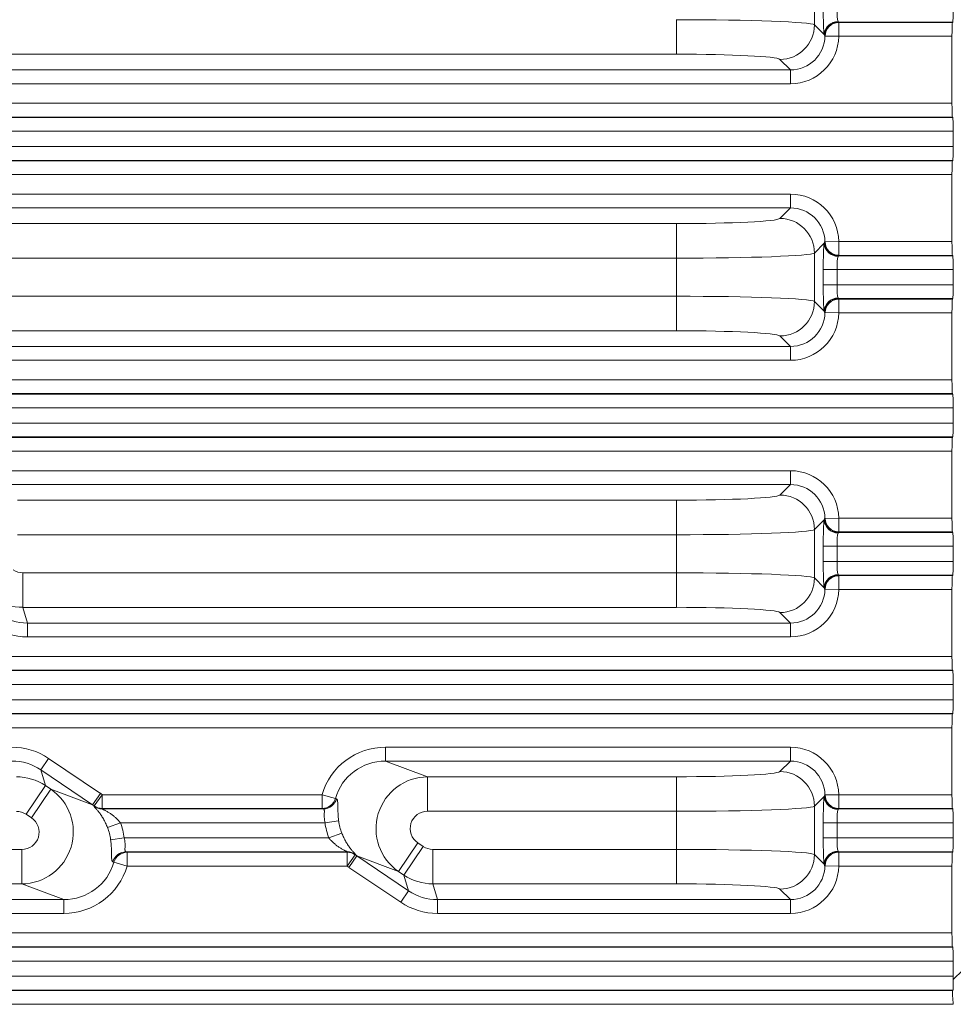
# Model space of a CAD drawing. Header units: millimetres. Extents: x 990 to 1809, y 0 to 562.
# Tile 81 of 256: x 1337 to 1351, y 298 to 312. Entities that reach past the tile are written whole.
import ezdxf

# ---------------------------------------------------------------- set-up
doc = ezdxf.new("R2010")
doc.units = ezdxf.units.MM
doc.layers.add('1', color=7, linetype='Continuous', true_color=0xffffff)

msp = doc.modelspace()

# ---------------------------------------------------------------- linework, layer by layer
at = {"layer": '1', "color": 7, "linetype": 'Continuous', "lineweight": 18}
for p, q in [((1348.758, 312.988), (1348.758, 312.288)), ((1346.761, 311.863), (1346.761, 312.363)), ((1349.104, 312.328), (1349.11, 312.322)), ((1350.757, 312.328), (1349.104, 312.328)), ((1349.11, 312.122), (1349.11, 312.322)), ((1349.11, 312.322), (1350.753, 312.322)), ((1350.757, 312.328), (1350.753, 312.322)), ((1348.758, 312.288), (1348.899, 312.147)), ((1348.91, 312.126), (1348.904, 312.132)), ((1349.11, 312.122), (1348.91, 312.126)), ((1350.746, 312.122), (1349.11, 312.122)), ((1350.746, 312.122), (1350.746, 311.154)), ((1346.761, 311.863), (1325.458, 311.863)), ((1348.411, 311.636), (1348.258, 311.789)), ((1325.525, 311.636), (1348.411, 311.636)), ((1348.411, 311.436), (1348.411, 311.636)), ((1348.411, 311.436), (1325.525, 311.436)), ((1217.095, 311.154), (1350.746, 311.154)), ((1217.084, 310.948), (1350.757, 310.948)), ((1350.753, 310.954), (1217.088, 310.954)), ((1350.757, 310.948), (1350.753, 310.954)), ((1350.763, 310.748), (1217.078, 310.748)), ((1350.763, 310.528), (1350.763, 310.748)), ((1217.078, 310.528), (1350.763, 310.528)), ((1350.757, 310.328), (1217.084, 310.328)), ((1217.088, 310.322), (1350.753, 310.322)), ((1350.757, 310.328), (1350.753, 310.322)), ((1350.746, 310.122), (1217.095, 310.122)), ((1350.746, 310.122), (1350.746, 309.154)), ((1330.702, 309.84), (1348.411, 309.84)), ((1348.411, 309.84), (1348.411, 309.64)), ((1348.411, 309.64), (1330.702, 309.64)), ((1348.258, 309.487), (1348.411, 309.64)), ((1331.309, 309.413), (1346.761, 309.413)), ((1346.761, 309.413), (1346.761, 308.914)), ((1348.899, 309.129), (1348.758, 308.988)), ((1348.904, 309.144), (1348.91, 309.15)), ((1349.11, 309.154), (1348.91, 309.15)), ((1349.11, 309.154), (1350.746, 309.154)), ((1349.11, 309.154), (1349.11, 308.954)), ((1346.761, 308.914), (1331.309, 308.914)), ((1346.761, 308.363), (1346.761, 308.914)), ((1348.758, 308.988), (1348.758, 308.288)), ((1349.11, 308.954), (1349.104, 308.948)), ((1349.104, 308.948), (1350.757, 308.948)), ((1350.753, 308.954), (1349.11, 308.954)), ((1350.757, 308.948), (1350.753, 308.954)), ((1349.084, 308.748), (1348.884, 308.748)), ((1348.884, 308.528), (1348.884, 308.748)), ((1350.763, 308.748), (1349.084, 308.748)), ((1349.084, 308.748), (1349.084, 308.528)), ((1350.763, 308.528), (1350.763, 308.748)), ((1349.084, 308.528), (1348.884, 308.528)), ((1349.084, 308.528), (1350.763, 308.528)), ((1331.386, 308.363), (1346.761, 308.363)), ((1346.761, 307.863), (1346.761, 308.363)), ((1349.104, 308.328), (1349.11, 308.322)), ((1350.757, 308.328), (1349.104, 308.328)), ((1349.11, 308.122), (1349.11, 308.322)), ((1349.11, 308.322), (1350.753, 308.322)), ((1350.757, 308.328), (1350.753, 308.322)), ((1348.758, 308.288), (1348.899, 308.147)), ((1348.91, 308.126), (1348.904, 308.132)), ((1349.11, 308.122), (1348.91, 308.126)), ((1350.746, 308.122), (1349.11, 308.122)), ((1350.746, 308.122), (1350.746, 307.154)), ((1346.761, 307.863), (1331.386, 307.863)), ((1348.411, 307.636), (1348.258, 307.789)), ((1331.452, 307.636), (1348.411, 307.636)), ((1348.411, 307.436), (1348.411, 307.636)), ((1348.411, 307.436), (1331.452, 307.436)), ((1217.095, 307.154), (1350.746, 307.154)), ((1217.084, 306.948), (1350.757, 306.948)), ((1350.753, 306.954), (1217.088, 306.954)), ((1350.757, 306.948), (1350.753, 306.954)), ((1350.763, 306.748), (1217.078, 306.748)), ((1350.763, 306.528), (1350.763, 306.748)), ((1217.078, 306.528), (1350.763, 306.528)), ((1350.757, 306.328), (1217.084, 306.328)), ((1217.088, 306.322), (1350.753, 306.322)), ((1350.757, 306.328), (1350.753, 306.322)), ((1350.746, 306.122), (1217.095, 306.122)), ((1350.746, 306.122), (1350.746, 305.154)), ((1336.629, 305.84), (1348.411, 305.84)), ((1348.411, 305.84), (1348.411, 305.64)), ((1348.411, 305.64), (1336.629, 305.64)), ((1348.258, 305.487), (1348.411, 305.64)), ((1337.236, 305.413), (1346.761, 305.413)), ((1346.761, 305.413), (1346.761, 304.914)), ((1348.899, 305.129), (1348.758, 304.988)), ((1348.904, 305.144), (1348.91, 305.15)), ((1349.11, 305.154), (1348.91, 305.15)), ((1349.11, 305.154), (1350.746, 305.154)), ((1349.11, 305.154), (1349.11, 304.954)), ((1346.761, 304.914), (1337.236, 304.914)), ((1346.761, 304.363), (1346.761, 304.914)), ((1348.758, 304.988), (1348.758, 304.288)), ((1349.11, 304.954), (1349.104, 304.948)), ((1349.104, 304.948), (1350.757, 304.948)), ((1350.753, 304.954), (1349.11, 304.954)), ((1350.757, 304.948), (1350.753, 304.954)), ((1349.084, 304.748), (1348.884, 304.748)), ((1348.884, 304.528), (1348.884, 304.748)), ((1350.763, 304.748), (1349.084, 304.748)), ((1349.084, 304.748), (1349.084, 304.528)), ((1350.763, 304.528), (1350.763, 304.748)), ((1349.084, 304.528), (1348.884, 304.528)), ((1349.084, 304.528), (1350.763, 304.528)), ((1337.313, 303.863), (1337.313, 304.363)), ((1337.313, 304.363), (1346.761, 304.363)), ((1346.761, 303.863), (1346.761, 304.363)), ((1349.104, 304.328), (1349.11, 304.322)), ((1350.757, 304.328), (1349.104, 304.328)), ((1349.11, 304.122), (1349.11, 304.322)), ((1349.11, 304.322), (1350.753, 304.322)), ((1350.757, 304.328), (1350.753, 304.322)), ((1348.758, 304.288), (1348.899, 304.147)), ((1348.91, 304.126), (1348.904, 304.132)), ((1349.11, 304.122), (1348.91, 304.126)), ((1350.746, 304.122), (1349.11, 304.122)), ((1350.746, 304.122), (1350.746, 303.154)), ((1337.313, 303.863), (1337.379, 303.636)), ((1346.761, 303.863), (1337.313, 303.863)), ((1348.411, 303.636), (1348.258, 303.789)), ((1337.379, 303.436), (1337.379, 303.636)), ((1337.379, 303.636), (1348.411, 303.636)), ((1348.411, 303.436), (1348.411, 303.636)), ((1348.411, 303.436), (1337.379, 303.436)), ((1255.534, 303.154), (1350.746, 303.154)), ((1255.523, 302.948), (1350.757, 302.948)), ((1350.753, 302.954), (1255.527, 302.954)), ((1350.757, 302.948), (1350.753, 302.954)), ((1350.763, 302.748), (1255.516, 302.748)), ((1350.763, 302.528), (1350.763, 302.748)), ((1255.516, 302.528), (1350.763, 302.528)), ((1350.757, 302.328), (1255.523, 302.328)), ((1350.757, 302.328), (1350.753, 302.322)), ((1255.527, 302.322), (1350.753, 302.322)), ((1350.746, 302.122), (1255.534, 302.122)), ((1350.746, 302.122), (1350.746, 301.154)), ((1342.556, 301.84), (1348.411, 301.84)), ((1342.556, 301.84), (1342.556, 301.64)), ((1348.411, 301.84), (1348.411, 301.64)), ((1337.684, 301.677), (1337.572, 301.512)), ((1337.684, 301.677), (1338.432, 301.173)), ((1348.411, 301.64), (1342.556, 301.64)), ((1342.556, 301.64), (1343.164, 301.413)), ((1348.258, 301.487), (1348.411, 301.64)), ((1338.32, 301.007), (1337.572, 301.512)), ((1337.572, 301.512), (1337.638, 301.285)), ((1343.164, 301.413), (1343.164, 300.914)), ((1343.164, 301.413), (1346.761, 301.413)), ((1346.761, 301.413), (1346.761, 300.914)), ((1337.638, 301.285), (1337.359, 300.871)), ((1337.714, 301.234), (1337.435, 300.82)), ((1337.638, 301.285), (1337.714, 301.234)), ((1337.714, 301.234), (1338.32, 301.007)), ((1338.432, 301.173), (1338.32, 301.007)), ((1338.459, 301.154), (1338.341, 300.992)), ((1338.459, 301.154), (1341.64, 301.154)), ((1338.459, 301.154), (1338.459, 300.954)), ((1341.83, 301.1), (1341.64, 301.154)), ((1341.64, 301.154), (1341.64, 300.954)), ((1341.83, 301.1), (1341.847, 301.093)), ((1348.899, 301.129), (1348.758, 300.988)), ((1348.904, 301.144), (1348.91, 301.15)), ((1349.11, 301.154), (1348.91, 301.15)), ((1349.11, 301.154), (1350.746, 301.154)), ((1349.11, 301.154), (1349.11, 300.954)), ((1341.64, 300.954), (1338.459, 300.954)), ((1338.459, 300.948), (1341.657, 300.948)), ((1341.657, 300.948), (1341.64, 300.954)), ((1346.761, 300.914), (1343.164, 300.914)), ((1346.761, 300.363), (1346.761, 300.914)), ((1348.758, 300.988), (1348.758, 300.288)), ((1349.11, 300.954), (1349.104, 300.948)), ((1349.104, 300.948), (1350.757, 300.948)), ((1350.753, 300.954), (1349.11, 300.954)), ((1350.757, 300.948), (1350.753, 300.954)), ((1337.435, 300.82), (1337.359, 300.871)), ((1341.878, 300.774), (1341.682, 300.748)), ((1338.722, 300.748), (1338.536, 300.677)), ((1341.682, 300.748), (1338.722, 300.748)), ((1349.084, 300.748), (1348.884, 300.748)), ((1348.884, 300.528), (1348.884, 300.748)), ((1350.763, 300.748), (1349.084, 300.748)), ((1349.084, 300.748), (1349.084, 300.528)), ((1350.763, 300.528), (1350.763, 300.748)), ((1338.778, 300.528), (1338.581, 300.502)), ((1338.778, 300.528), (1341.738, 300.528)), ((1341.923, 300.599), (1341.738, 300.528)), ((1349.084, 300.528), (1348.884, 300.528)), ((1349.084, 300.528), (1350.763, 300.528)), ((1230.545, 300.363), (1337.296, 300.363)), ((1337.296, 299.863), (1337.296, 300.363)), ((1342.745, 300.042), (1343.024, 300.457)), ((1342.821, 299.991), (1343.1, 300.405)), ((1343.024, 300.457), (1343.1, 300.405)), ((1343.24, 300.363), (1346.761, 300.363)), ((1343.24, 299.863), (1343.24, 300.363)), ((1346.761, 299.863), (1346.761, 300.363)), ((1338.802, 300.328), (1338.819, 300.322)), ((1342, 300.328), (1338.802, 300.328)), ((1338.819, 300.122), (1338.819, 300.322)), ((1338.819, 300.322), (1342.001, 300.322)), ((1342.001, 300.122), (1342.001, 300.322)), ((1342.118, 300.284), (1342.001, 300.122)), ((1342.139, 300.269), (1342.027, 300.103)), ((1342.139, 300.269), (1342.887, 299.765)), ((1342.745, 300.042), (1342.139, 300.269)), ((1348.758, 300.288), (1348.899, 300.147)), ((1349.104, 300.328), (1349.11, 300.322)), ((1350.757, 300.328), (1349.104, 300.328)), ((1349.11, 300.122), (1349.11, 300.322)), ((1349.11, 300.322), (1350.753, 300.322)), ((1350.757, 300.328), (1350.753, 300.322)), ((1338.629, 300.176), (1338.612, 300.183)), ((1338.819, 300.122), (1338.629, 300.176)), ((1342.001, 300.122), (1338.819, 300.122)), ((1342.775, 299.599), (1342.027, 300.103)), ((1348.91, 300.126), (1348.904, 300.132)), ((1349.11, 300.122), (1348.91, 300.126)), ((1350.746, 300.122), (1349.11, 300.122)), ((1350.746, 300.122), (1350.746, 299.154)), ((1342.821, 299.991), (1342.745, 300.042)), ((1342.887, 299.765), (1342.821, 299.991)), ((1337.296, 299.863), (1230.545, 299.863)), ((1337.903, 299.636), (1337.296, 299.863)), ((1342.887, 299.765), (1342.775, 299.599)), ((1343.24, 299.863), (1343.306, 299.636)), ((1346.761, 299.863), (1343.24, 299.863)), ((1348.411, 299.636), (1348.258, 299.789)), ((1255.527, 299.636), (1337.903, 299.636)), ((1337.903, 299.436), (1337.903, 299.636)), ((1343.306, 299.436), (1343.306, 299.636)), ((1343.306, 299.636), (1348.411, 299.636)), ((1348.411, 299.436), (1348.411, 299.636)), ((1337.903, 299.436), (1255.534, 299.436)), ((1348.411, 299.436), (1343.306, 299.436)), ((1255.534, 299.154), (1350.746, 299.154)), ((1255.523, 298.948), (1350.757, 298.948)), ((1350.753, 298.954), (1255.527, 298.954)), ((1350.757, 298.948), (1350.753, 298.954)), ((1350.763, 298.748), (1255.516, 298.748)), ((1350.763, 298.528), (1350.763, 298.748)), ((1255.516, 298.528), (1350.763, 298.528)), ((1350.763, 298.479), (1350.901, 298.616)), ((1350.76, 298.328), (1255.523, 298.328)), ((1255.527, 298.322), (1350.756, 298.322)), ((1350.765, 298.122), (1255.534, 298.122))]:
    msp.add_line(p, q, dxfattribs=at)
for centre, major_axis, ratio, start_param, end_param in [((1348.905, 312.528), (0, 0.4), 0.052408, 1.570796, 2.831738), ((1349.105, 312.528), (0, 0.2), 0.104816, 1.570796, 2.831738), ((1350.756, 312.528), (0, 0.2), 0.034921, 3.193953, 4.712389), ((1346.761, 312.284), (2, 0), 0.039306, 0.05236, 1.570796), ((1349.099, 312.147), (-0.197, -0.032), 0.951194, 4.557929, 6.112767), ((1349.104, 312.128), (-0.141, -0.141), 0.997265, 3.92836, 5.477577), ((1349.11, 312.122), (-0.141, -0.141), 0.997265, 3.92836, 5.477577), ((1350.753, 312.122), (0, 0.2), 0.034921, 0.05236, 1.570796), ((1348.258, 312.288), (-0.354, -0.354), 0.997265, 0.786768, 2.354825), ((1348.409, 312.137), (-0.355, 0.355), 0.99509, 2.357564, 3.90678), ((1348.409, 312.137), (-0.496, 0.496), 0.997265, 2.357564, 3.90678), ((1346.761, 311.785), (1.5, 0), 0.052408, 0.05236, 1.570796), ((1350.753, 311.154), (0, 0.2), 0.034921, 1.570796, 3.089233), ((1350.756, 310.748), (0, 0.2), 0.034921, 4.712389, 6.230825), ((1350.756, 310.528), (0, 0.2), 0.034921, 3.193953, 4.712389), ((1350.753, 310.122), (0, 0.2), 0.034921, 0.05236, 1.570796), ((1348.409, 309.139), (-0.496, -0.496), 0.997265, 2.376405, 3.925621), ((1348.409, 309.139), (0.355, 0.355), 0.99509, 5.517998, 7.067214), ((1346.761, 309.492), (1.5, 0), 0.052408, 4.712389, 6.230825), ((1348.258, 308.988), (-0.354, 0.354), 0.997265, 3.92836, 5.496418), ((1348.905, 308.748), (0, 0.4), 0.052408, 0.309854, 1.570796), ((1349.099, 309.129), (-0.197, 0.032), 0.951194, 0.170419, 1.725256), ((1349.104, 309.148), (-0.141, 0.141), 0.997265, 0.805609, 2.354825), ((1349.11, 309.154), (-0.141, 0.141), 0.997265, 0.805609, 2.354825), ((1350.753, 309.154), (0, 0.2), 0.034921, 1.570796, 3.089233), ((1346.761, 308.992), (2, 0), 0.039306, 4.712389, 6.230825), ((1349.105, 308.748), (0, 0.2), 0.104816, 0.309854, 1.570796), ((1350.756, 308.748), (0, 0.2), 0.034921, 4.712389, 6.230825), ((1348.905, 308.528), (0, 0.4), 0.052408, 1.570796, 2.831738), ((1349.105, 308.528), (0, 0.2), 0.104816, 1.570796, 2.831738), ((1350.756, 308.528), (0, 0.2), 0.034921, 3.193953, 4.712389), ((1346.761, 308.284), (2, 0), 0.039306, 0.05236, 1.570796), ((1349.099, 308.147), (-0.197, -0.032), 0.951194, 4.557929, 6.112767), ((1349.104, 308.128), (-0.141, -0.141), 0.997265, 3.92836, 5.477577), ((1349.11, 308.122), (-0.141, -0.141), 0.997265, 3.92836, 5.477577), ((1350.753, 308.122), (0, 0.2), 0.034921, 0.05236, 1.570796), ((1348.258, 308.288), (-0.354, -0.354), 0.997265, 0.786768, 2.354825), ((1348.409, 308.137), (-0.355, 0.355), 0.99509, 2.357564, 3.90678), ((1348.409, 308.137), (-0.496, 0.496), 0.997265, 2.357564, 3.90678), ((1346.761, 307.785), (1.5, 0), 0.052408, 0.05236, 1.570796), ((1350.753, 307.154), (0, 0.2), 0.034921, 1.570796, 3.089233), ((1350.756, 306.748), (0, 0.2), 0.034921, 4.712389, 6.230825), ((1350.756, 306.528), (0, 0.2), 0.034921, 3.193953, 4.712389), ((1350.753, 306.122), (0, 0.2), 0.034921, 0.05236, 1.570796), ((1348.409, 305.139), (-0.496, -0.496), 0.997265, 2.376405, 3.925621), ((1348.409, 305.139), (0.355, 0.355), 0.99509, 5.517998, 7.067214), ((1346.761, 305.492), (1.5, 0), 0.052408, 4.712389, 6.230825), ((1348.258, 304.988), (-0.354, 0.354), 0.997265, 3.92836, 5.496418), ((1348.905, 304.748), (0, 0.4), 0.052408, 0.309854, 1.570796), ((1349.099, 305.129), (-0.197, 0.032), 0.951194, 0.170419, 1.725256), ((1349.104, 305.148), (-0.141, 0.141), 0.997265, 0.805609, 2.354825), ((1349.11, 305.154), (-0.141, 0.141), 0.997265, 0.805609, 2.354825), ((1350.753, 305.154), (0, 0.2), 0.034921, 1.570796, 3.089233), ((1346.761, 304.992), (2, 0), 0.039306, 4.712389, 6.230825), ((1349.105, 304.748), (0, 0.2), 0.104816, 0.309854, 1.570796), ((1350.756, 304.748), (0, 0.2), 0.034921, 4.712389, 6.230825), ((1348.905, 304.528), (0, 0.4), 0.052408, 1.570796, 2.831738), ((1349.105, 304.528), (0, 0.2), 0.104816, 1.570796, 2.831738), ((1350.756, 304.528), (0, 0.2), 0.034921, 3.193953, 4.712389), ((1337.313, 304.613), (0.07, -0.24), 0.998514, 5.407425, 6.000736), ((1346.761, 304.284), (2, 0), 0.039306, 0.05236, 1.570796), ((1349.099, 304.147), (-0.197, -0.032), 0.951194, 4.557929, 6.112767), ((1349.104, 304.128), (-0.141, -0.141), 0.997265, 3.92836, 5.477577), ((1349.11, 304.122), (-0.141, -0.141), 0.997265, 3.92836, 5.477577), ((1350.753, 304.122), (0, 0.2), 0.034921, 0.05236, 1.570796), ((1348.258, 304.288), (-0.354, -0.354), 0.997265, 0.786768, 2.354825), ((1348.409, 304.137), (-0.355, 0.355), 0.99509, 2.357564, 3.90678), ((1348.409, 304.137), (-0.496, 0.496), 0.997265, 2.357564, 3.90678), ((1337.313, 304.613), (0.72, 0.209), 0.999505, 3.836629, 4.42994), ((1337.378, 304.388), (-0.21, 0.722), 0.997724, 2.265832, 2.859144), ((1346.761, 303.785), (1.5, 0), 0.052408, 0.05236, 1.570796), ((1337.378, 304.388), (0.266, -0.914), 0.998514, 5.407425, 6.000736), ((1350.753, 303.154), (0, 0.2), 0.034921, 1.570796, 3.089233), ((1350.756, 302.748), (0, 0.2), 0.034921, 4.712389, 6.230825), ((1350.756, 302.528), (0, 0.2), 0.034921, 3.193953, 4.712389), ((1350.753, 302.122), (0, 0.2), 0.034921, 0.05236, 1.570796), ((1337.154, 300.889), (-0.266, 0.914), 0.998514, 5.407425, 6.000736), ((1342.563, 300.889), (-0.9, 0.337), 0.988999, 5.074026, 6.36201), ((1348.409, 301.139), (-0.496, -0.496), 0.997265, 2.376405, 3.925621), ((1337.154, 300.889), (-0.21, 0.722), 0.997724, 5.407425, 6.000736), ((1342.563, 300.889), (-0.714, 0.267), 0.983262, 5.074026, 6.36201), ((1348.409, 301.139), (0.355, 0.355), 0.99509, 5.517998, 7.067214), ((1346.761, 301.492), (1.5, 0), 0.052408, 4.712389, 6.230825), ((1348.258, 300.988), (-0.354, 0.354), 0.997265, 3.92836, 5.496418), ((1337.219, 300.663), (0.72, 0.209), 0.999505, 0.695036, 1.288347), ((1343.165, 300.663), (0.263, 0.702), 0.996374, 0.361637, 2.903416), ((1337.294, 300.613), (0.263, 0.702), 0.996374, 3.50323, 6.045009), ((1337.896, 300.388), (0.9, -0.337), 0.988999, 1.298599, 1.33262), ((1341.64, 301.154), (-0.07, -0.187), 0.988999, 0.361637, 1.649621), ((1341.657, 301.148), (-0.07, -0.187), 0.988999, 0.361637, 1.649621), ((1348.905, 300.748), (0, 0.4), 0.052408, 0.309854, 1.570796), ((1349.099, 301.129), (-0.197, 0.032), 0.951194, 0.170419, 1.725256), ((1349.104, 301.148), (-0.141, 0.141), 0.997265, 0.805609, 2.354825), ((1349.11, 301.154), (-0.141, 0.141), 0.997265, 0.805609, 2.354825), ((1350.753, 301.154), (0, 0.2), 0.034921, 1.570796, 3.089233), ((1337.219, 300.663), (-0.07, 0.24), 0.998514, 5.407425, 6.000736), ((1337.896, 300.388), (-0.714, 0.267), 0.983262, 4.440184, 4.474205), ((1336.872, 300.771), (1.476, 0.238), 0.094823, 6.153783, 6.175949), ((1338.459, 301.148), (-0.2, 0.008), 0.998628, 0.960413, 1.609014), ((1338.459, 301.154), (-0.199, -0.017), 0.99862, 0.858898, 1.485669), ((1336.872, 300.571), (1.586, 0.391), 0.171068, 6.234061, 6.256227), ((1343.165, 300.663), (-0.237, 0.089), 0.988999, 5.074026, 7.615805), ((1346.761, 300.992), (2, 0), 0.039306, 4.712389, 6.230825), ((1349.105, 300.748), (0, 0.2), 0.104816, 0.309854, 1.570796), ((1350.756, 300.748), (0, 0.2), 0.034921, 4.712389, 6.230825), ((1337.294, 300.613), (0.237, -0.089), 0.988999, 5.074026, 7.615805), ((1342.633, 300.862), (-0.714, 0.267), 0.983262, 0.481886, 0.720976), ((1337.826, 300.414), (-0.714, 0.267), 0.983262, 3.623478, 3.862569), ((1337.826, 300.414), (0.9, -0.337), 0.988999, 0.481886, 0.720976), ((1342.633, 300.862), (-0.9, 0.337), 0.988999, 0.481886, 0.720976), ((1348.905, 300.528), (0, 0.4), 0.052408, 1.570796, 2.831738), ((1349.105, 300.528), (0, 0.2), 0.104816, 1.570796, 2.831738), ((1350.756, 300.528), (0, 0.2), 0.034921, 3.193953, 4.712389), ((1343.24, 300.613), (0.07, -0.24), 0.998514, 5.407425, 6.000736), ((1346.761, 300.284), (2, 0), 0.039306, 0.05236, 1.570796), ((1349.099, 300.147), (-0.197, -0.032), 0.951194, 4.557929, 6.112767), ((1338.802, 300.128), (-0.07, -0.187), 0.988999, 3.50323, 4.791214), ((1338.819, 300.122), (-0.07, -0.187), 0.988999, 3.50323, 4.791214), ((1343.588, 300.705), (1.586, 0.391), 0.171067, 3.092468, 3.114635), ((1342, 300.128), (-0.2, 0.008), 0.998628, 4.102006, 4.750607), ((1342.001, 300.122), (-0.199, -0.017), 0.99862, 4.00049, 4.627262), ((1343.588, 300.505), (1.476, 0.238), 0.094824, 3.012189, 3.034356), ((1342.563, 300.889), (-0.714, 0.267), 0.983262, 1.298595, 1.332616), ((1348.258, 300.288), (-0.354, -0.354), 0.997265, 0.786768, 2.354825), ((1349.104, 300.128), (-0.141, -0.141), 0.997265, 3.92836, 5.477577), ((1349.11, 300.122), (-0.141, -0.141), 0.997265, 3.92836, 5.477577), ((1350.753, 300.122), (0, 0.2), 0.034921, 0.05236, 1.570796), ((1337.896, 300.388), (-0.714, 0.267), 0.983262, 1.932434, 3.220417), ((1337.896, 300.388), (0.9, -0.337), 0.988999, 5.074026, 6.36201), ((1342.563, 300.889), (-0.9, 0.337), 0.988999, 1.298599, 1.33262), ((1348.409, 300.137), (-0.355, 0.355), 0.99509, 2.357564, 3.90678), ((1348.409, 300.137), (-0.496, 0.496), 0.997265, 2.357564, 3.90678), ((1343.24, 300.613), (0.72, 0.209), 0.999505, 3.836629, 4.42994), ((1343.306, 300.388), (-0.21, 0.722), 0.997724, 2.265832, 2.859144), ((1346.761, 299.785), (1.5, 0), 0.052408, 0.05236, 1.570796), ((1343.306, 300.388), (0.266, -0.914), 0.998514, 5.407425, 6.000736), ((1350.753, 299.154), (0, 0.2), 0.034921, 1.570796, 3.089233), ((1350.756, 298.748), (0, 0.2), 0.034921, 4.712389, 6.230825), ((1350.756, 298.528), (0, 0.2), 0.034921, 4.46499, 4.712389)]:
    msp.add_ellipse(centre, major_axis=major_axis, ratio=ratio, start_param=start_param, end_param=end_param, dxfattribs=at)
for points in [[(1349.099, 312.337), (1349.1, 312.332), (1349.102, 312.329), (1349.104, 312.328)], [(1348.904, 312.132), (1348.902, 312.134), (1348.901, 312.139), (1348.899, 312.147)], [(1348.899, 309.129), (1348.901, 309.137), (1348.902, 309.142), (1348.904, 309.144)], [(1349.104, 308.948), (1349.102, 308.947), (1349.1, 308.944), (1349.099, 308.939)], [(1349.099, 308.337), (1349.1, 308.332), (1349.102, 308.329), (1349.104, 308.328)], [(1348.904, 308.132), (1348.902, 308.134), (1348.901, 308.139), (1348.899, 308.147)], [(1348.899, 305.129), (1348.901, 305.137), (1348.902, 305.142), (1348.904, 305.144)], [(1349.104, 304.948), (1349.102, 304.947), (1349.1, 304.944), (1349.099, 304.939)], [(1349.099, 304.337), (1349.1, 304.332), (1349.102, 304.329), (1349.104, 304.328)], [(1348.904, 304.132), (1348.902, 304.134), (1348.901, 304.139), (1348.899, 304.147)], [(1348.899, 301.129), (1348.901, 301.137), (1348.902, 301.142), (1348.904, 301.144)], [(1349.104, 300.948), (1349.102, 300.947), (1349.1, 300.944), (1349.099, 300.939)], [(1349.099, 300.337), (1349.1, 300.332), (1349.102, 300.329), (1349.104, 300.328)], [(1348.904, 300.132), (1348.902, 300.134), (1348.901, 300.139), (1348.899, 300.147)]]:
    msp.add_open_spline(points, degree=3, dxfattribs=at)
for points, knots in [([(1341.847, 301.093), (1341.85, 301.092), (1341.853, 301.09), (1341.856, 301.083), (1341.858, 301.081), (1341.859, 301.075), (1341.86, 301.072), (1341.862, 301.061), (1341.863, 301.052), (1341.865, 301.031), (1341.865, 301.018), (1341.866, 300.998), (1341.866, 300.991), (1341.866, 300.975), (1341.866, 300.967), (1341.867, 300.942), (1341.867, 300.924), (1341.868, 300.894), (1341.869, 300.884), (1341.87, 300.863), (1341.871, 300.841), (1341.873, 300.819), (1341.875, 300.797), (1341.877, 300.785), (1341.878, 300.774)], [0, 0, 0, 0, 0.125, 0.125, 0.1875, 0.1875, 0.25, 0.25, 0.375, 0.375, 0.5, 0.5, 0.5625, 0.5625, 0.625, 0.625, 0.75, 0.75, 0.8125, 0.8125, 0.875, 0.9375, 0.9375, 1, 1, 1, 1]), ([(1338.536, 300.677), (1338.527, 300.699), (1338.518, 300.721), (1338.503, 300.753), (1338.498, 300.764), (1338.487, 300.784), (1338.482, 300.793), (1338.466, 300.822), (1338.455, 300.839), (1338.439, 300.864), (1338.433, 300.872), (1338.422, 300.887), (1338.417, 300.894), (1338.402, 300.914), (1338.392, 300.926), (1338.378, 300.942), (1338.374, 300.947), (1338.365, 300.956), (1338.358, 300.964), (1338.352, 300.971), (1338.346, 300.977), (1338.344, 300.979), (1338.339, 300.985), (1338.337, 300.988), (1338.338, 300.989)], [0, 0, 0, 0, 0.125, 0.125, 0.1875, 0.1875, 0.25, 0.25, 0.375, 0.375, 0.4375, 0.4375, 0.5, 0.5, 0.625, 0.625, 0.6875, 0.6875, 0.75, 0.8125, 0.8125, 0.875, 0.875, 1, 1, 1, 1]), ([(1338.459, 300.948), (1338.459, 300.948), (1338.46, 300.947), (1338.464, 300.944), (1338.465, 300.944), (1338.469, 300.942), (1338.471, 300.941), (1338.477, 300.937), (1338.482, 300.935), (1338.492, 300.93), (1338.498, 300.927), (1338.509, 300.921), (1338.515, 300.918), (1338.527, 300.911), (1338.533, 300.907), (1338.552, 300.896), (1338.565, 300.889), (1338.59, 300.872), (1338.603, 300.862), (1338.628, 300.843), (1338.641, 300.833), (1338.665, 300.811), (1338.677, 300.799), (1338.7, 300.775), (1338.711, 300.762), (1338.722, 300.748)], [0, 0, 0, 0, 0.0625, 0.0625, 0.09375, 0.09375, 0.125, 0.125, 0.1875, 0.1875, 0.25, 0.25, 0.3125, 0.3125, 0.375, 0.375, 0.5, 0.5, 0.625, 0.625, 0.75, 0.75, 0.875, 0.875, 1, 1, 1, 1]), ([(1341.682, 300.748), (1341.678, 300.761), (1341.676, 300.773), (1341.673, 300.792), (1341.672, 300.798), (1341.671, 300.81), (1341.671, 300.816), (1341.67, 300.834), (1341.669, 300.845), (1341.67, 300.867), (1341.67, 300.877), (1341.671, 300.895), (1341.671, 300.904), (1341.671, 300.915), (1341.671, 300.918), (1341.671, 300.925), (1341.67, 300.928), (1341.669, 300.935), (1341.668, 300.94), (1341.663, 300.946), (1341.66, 300.947), (1341.657, 300.948)], [0, 0, 0, 0, 0.125, 0.125, 0.1875, 0.1875, 0.25, 0.25, 0.375, 0.375, 0.5, 0.5, 0.625, 0.625, 0.6875, 0.6875, 0.75, 0.75, 0.875, 0.875, 1, 1, 1, 1]), ([(1338.612, 300.183), (1338.609, 300.184), (1338.606, 300.187), (1338.603, 300.193), (1338.602, 300.196), (1338.6, 300.201), (1338.599, 300.205), (1338.597, 300.216), (1338.596, 300.225), (1338.594, 300.246), (1338.594, 300.258), (1338.594, 300.278), (1338.593, 300.286), (1338.593, 300.301), (1338.593, 300.309), (1338.593, 300.334), (1338.592, 300.353), (1338.591, 300.382), (1338.591, 300.392), (1338.59, 300.413), (1338.588, 300.435), (1338.586, 300.457), (1338.584, 300.48), (1338.582, 300.491), (1338.581, 300.502)], [0, 0, 0, 0, 0.125, 0.125, 0.1875, 0.1875, 0.25, 0.25, 0.375, 0.375, 0.5, 0.5, 0.5625, 0.5625, 0.625, 0.625, 0.75, 0.75, 0.8125, 0.8125, 0.875, 0.9375, 0.9375, 1, 1, 1, 1]), ([(1338.778, 300.528), (1338.781, 300.515), (1338.783, 300.503), (1338.786, 300.485), (1338.787, 300.478), (1338.788, 300.466), (1338.789, 300.46), (1338.79, 300.442), (1338.79, 300.431), (1338.79, 300.41), (1338.789, 300.399), (1338.789, 300.381), (1338.788, 300.373), (1338.788, 300.361), (1338.788, 300.358), (1338.789, 300.352), (1338.789, 300.349), (1338.79, 300.341), (1338.792, 300.337), (1338.796, 300.331), (1338.799, 300.329), (1338.802, 300.328)], [0, 0, 0, 0, 0.125, 0.125, 0.1875, 0.1875, 0.25, 0.25, 0.375, 0.375, 0.5, 0.5, 0.625, 0.625, 0.6875, 0.6875, 0.75, 0.75, 0.875, 0.875, 1, 1, 1, 1]), ([(1342, 300.328), (1342.001, 300.329), (1341.999, 300.33), (1341.995, 300.332), (1341.994, 300.333), (1341.99, 300.334), (1341.988, 300.335), (1341.982, 300.339), (1341.977, 300.341), (1341.967, 300.347), (1341.961, 300.349), (1341.95, 300.355), (1341.944, 300.359), (1341.932, 300.365), (1341.926, 300.369), (1341.907, 300.38), (1341.895, 300.388), (1341.869, 300.405), (1341.856, 300.414), (1341.831, 300.433), (1341.819, 300.443), (1341.794, 300.465), (1341.782, 300.477), (1341.759, 300.501), (1341.748, 300.514), (1341.738, 300.528)], [0, 0, 0, 0, 0.0625, 0.0625, 0.09375, 0.09375, 0.125, 0.125, 0.1875, 0.1875, 0.25, 0.25, 0.3125, 0.3125, 0.375, 0.375, 0.5, 0.5, 0.625, 0.625, 0.75, 0.75, 0.875, 0.875, 1, 1, 1, 1]), ([(1341.923, 300.599), (1341.932, 300.577), (1341.941, 300.555), (1341.956, 300.523), (1341.962, 300.513), (1341.972, 300.493), (1341.977, 300.483), (1341.993, 300.455), (1342.004, 300.437), (1342.021, 300.412), (1342.026, 300.405), (1342.037, 300.39), (1342.042, 300.383), (1342.058, 300.363), (1342.067, 300.351), (1342.081, 300.335), (1342.086, 300.33), (1342.094, 300.321), (1342.101, 300.312), (1342.108, 300.306), (1342.113, 300.3), (1342.115, 300.297), (1342.12, 300.291), (1342.122, 300.288), (1342.121, 300.288)], [0, 0, 0, 0, 0.125, 0.125, 0.1875, 0.1875, 0.25, 0.25, 0.375, 0.375, 0.4375, 0.4375, 0.5, 0.5, 0.625, 0.625, 0.6875, 0.6875, 0.75, 0.8125, 0.8125, 0.875, 0.875, 1, 1, 1, 1]), ([(1350.763, 298.479), (1350.763, 298.458), (1350.763, 298.439), (1350.763, 298.412), (1350.763, 298.403), (1350.763, 298.388), (1350.763, 298.38), (1350.763, 298.37), (1350.763, 298.367), (1350.762, 298.361), (1350.762, 298.358), (1350.762, 298.35), (1350.762, 298.345), (1350.762, 298.338), (1350.761, 298.335), (1350.761, 298.33), (1350.761, 298.329), (1350.76, 298.328)], [0, 0, 0, 0, 0.25, 0.25, 0.375, 0.375, 0.5, 0.5, 0.5625, 0.5625, 0.625, 0.625, 0.75, 0.75, 0.875, 0.875, 1, 1, 1, 1]), ([(1350.756, 298.322), (1350.756, 298.321), (1350.755, 298.319), (1350.755, 298.315), (1350.755, 298.313), (1350.755, 298.309), (1350.754, 298.306), (1350.754, 298.298), (1350.754, 298.292), (1350.754, 298.277), (1350.754, 298.269), (1350.755, 298.251), (1350.755, 298.241), (1350.756, 298.225), (1350.757, 298.219), (1350.757, 298.208), (1350.758, 298.202), (1350.759, 298.184), (1350.76, 298.172), (1350.762, 298.147), (1350.764, 298.135), (1350.765, 298.122)], [0, 0, 0, 0, 0.125, 0.125, 0.1875, 0.1875, 0.25, 0.25, 0.375, 0.375, 0.5, 0.5, 0.625, 0.625, 0.6875, 0.6875, 0.75, 0.75, 0.875, 0.875, 1, 1, 1, 1])]:
    msp.add_open_spline(points, degree=3, knots=knots, dxfattribs=at)
msp.add_rational_spline([(1350.76, 298.328), (1350.758, 298.325), (1350.756, 298.322)], [0.49999964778, 0.50000035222, 0.49999964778], degree=2, dxfattribs=at)

doc.saveas('drawing.dxf')
